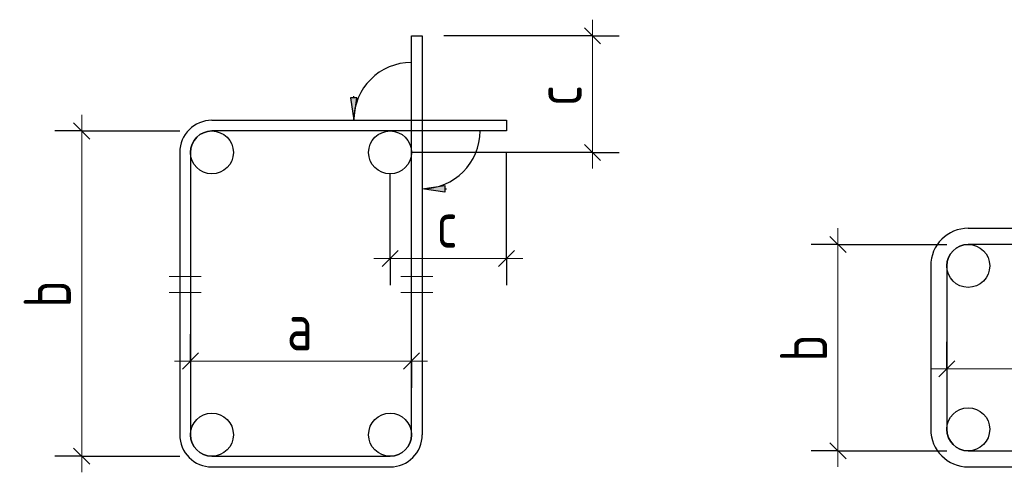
# Model space of a CAD drawing. Header units: millimetres. Extents: x 0 to 42000, y 0 to 29700.
# Tile 4 of 6: x 25029 to 29617, y 9259 to 11366. Entities that reach past the tile are written whole.
import ezdxf

# ---------------------------------------------------------------- set-up
doc = ezdxf.new("R2010")
doc.units = ezdxf.units.MM
doc.layers.add('Standard', color=7, linetype='Continuous', lineweight=25)
doc.layers.add('Размерная линия_ общее', color=7, linetype='Continuous', lineweight=13)
doc.styles.add('ISOCPEUR', font='txt')

msp = doc.modelspace()

# ---------------------------------------------------------------- hatches: boundary and pattern name
at = {"layer": 'Standard', "linetype": 'Continuous', "lineweight": -3, "transparency": 33554687}
msp.add_hatch(color=7, dxfattribs=at).paths.add_polyline_path([(26570.6, 11002.9), (26585.6, 10897.9), (26600.6, 11002.9)])
msp.add_hatch(color=7, dxfattribs=at).paths.add_polyline_path([(27009.7, 10563.7), (26904.7, 10578.7), (27009.7, 10593.7)], flags=16)

# ---------------------------------------------------------------- linework, layer by layer
at = {"layer": 'Standard', "color": 7, "linetype": 'Continuous', "lineweight": -3, "transparency": 33554687}
for p, q in [((26600.6, 11002.9), (26570.6, 11002.9)), ((26570.6, 11002.9), (26585.6, 10897.9)), ((26585.6, 11002.9), (26585.6, 11010.3)), ((26585.6, 10897.9), (26600.6, 11002.9)), ((26585.6, 10897.9), (26585.6, 10897.9)), ((26585.6, 10897.9), (26585.6, 10897.9)), ((26585.6, 10897.9), (26585.6, 10897.9)), ((26904.7, 10578.7), (27009.7, 10593.7)), ((26904.7, 10578.7), (26904.7, 10578.7)), ((26904.7, 10578.7), (26904.7, 10578.7)), ((26904.7, 10578.7), (26904.7, 10578.7)), ((27009.7, 10563.7), (26904.7, 10578.7)), ((27009.7, 10593.7), (27009.7, 10563.7)), ((27009.7, 10578.7), (27017.2, 10578.7))]:
    msp.add_line(p, q, dxfattribs=at)
at = {"layer": 'Standard', "color": 7, "linetype": 'Continuous', "lineweight": 13, "transparency": 33554687}
for p, q in [((25317.7, 10847.8), (25317.7, 10922.9)), ((28842, 10319.8), (28842, 10394.8)), ((25724.7, 10170.4), (25874.7, 10170.4)), ((26954.7, 10170.4), (26804.7, 10170.4)), ((25874.7, 10095.3), (25724.7, 10095.3)), ((26804.7, 10095.3), (26954.7, 10095.3)), ((25824.7, 9776.8), (25749.7, 9776.8)), ((25824.7, 9776.8), (26854.7, 9776.8)), ((26854.7, 9776.8), (26929.7, 9776.8)), ((29349.1, 9740.8), (29274.1, 9740.8)), ((29349.1, 9740.8), (32130.1, 9740.8)), ((25317.7, 9333.9), (25317.7, 9258.9)), ((28842, 9358.9), (28842, 9283.9))]:
    msp.add_line(p, q, dxfattribs=at)
at = {"layer": 'Standard', "color": 7, "linetype": 'Continuous', "lineweight": 25, "transparency": 33554687}
for p, q in [((25280.2, 10885.4), (25355.2, 10810.3)), ((25774.7, 10747.8), (25774.7, 9433.9)), ((25824.7, 10747.8), (25824.7, 9433.9)), ((28804.5, 10357.3), (28879.5, 10282.4)), ((29274.1, 10219.8), (29274.1, 9458.9)), ((29349.1, 10219.8), (29349.1, 9458.9)), ((25787.2, 9739.3), (25862.2, 9814.3)), ((26817.2, 9739.3), (26892.2, 9814.3)), ((29311.6, 9703.3), (29386.6, 9778.3)), ((25280.2, 9371.4), (25355.2, 9296.4)), ((28804.5, 9396.4), (28879.5, 9321.4)), ((25924.7, 9333.9), (26754.7, 9333.9)), ((29449.1, 9358.9), (32130.1, 9358.9)), ((25924.7, 9283.9), (26754.7, 9283.9)), ((29449.1, 9283.9), (32130.1, 9283.9))]:
    msp.add_line(p, q, dxfattribs=at)
at = {"layer": 'Standard', "color": 253, "linetype": 'Continuous', "lineweight": -3, "true_color": 0xa0a0a0, "transparency": 33554687}
for p, q in [((25317.7, 10847.8), (25192.7, 10847.8)), ((25317.7, 10847.8), (25442.7, 10847.8)), ((25317.7, 10847.8), (25774.7, 10847.8)), ((28842, 10319.8), (28717, 10319.8)), ((28842, 10319.8), (28967, 10319.8)), ((25824.7, 9776.8), (25824.7, 9901.8)), ((26854.7, 9776.8), (26854.7, 9901.8)), ((29349.1, 9740.8), (29349.1, 9865.8)), ((25824.7, 9776.8), (25824.7, 9651.8)), ((25824.7, 9776.8), (25824.7, 9776.8)), ((26854.7, 9776.8), (26854.7, 9651.8)), ((26854.7, 9776.8), (26854.7, 9776.8)), ((29349.1, 9740.8), (29349.1, 9615.8)), ((25317.7, 9333.9), (25192.7, 9333.9)), ((25317.7, 9333.9), (25442.7, 9333.9)), ((25317.7, 9333.9), (25774.7, 9333.9)), ((28842, 9358.9), (28717, 9358.9)), ((28842, 9358.9), (28967, 9358.9)), ((28842, 9358.9), (29349.1, 9358.9))]:
    msp.add_line(p, q, dxfattribs=at)
at = {"layer": 'Standard', "color": 7, "linetype": 'Continuous', "lineweight": 25, "transparency": 33554687}
for points in [[(26854.7, 9433.9), (26854.7, 11290.9), (26904.7, 11290.9), (26904.7, 9433.9)], [(25924.7, 10897.9), (27297.7, 10897.9), (27297.7, 10847.8), (25924.7, 10847.8)], [(29449.1, 10394.8), (32130.1, 10394.8), (32130.1, 10319.8), (29449.1, 10319.8)]]:
    msp.add_lwpolyline(points, dxfattribs=at)
at = {"layer": 'Standard', "color": 7, "linetype": 'Continuous', "lineweight": 13, "transparency": 33554687}
for points in [[(25317.7, 10847.8), (25317.7, 9961.2), (25317.7, 9961.2), (25317.7, 9333.9)], [(28842, 10319.8), (28842, 9723.4), (28842, 9723.4), (28842, 9358.9)]]:
    msp.add_lwpolyline(points, dxfattribs=at)
at = {"layer": 'Standard', "color": 253, "linetype": 'Continuous', "lineweight": -3, "true_color": 0xa0a0a0, "transparency": 33554687}
msp.add_lwpolyline([(28842, 10319.8), (29202.5, 10319.8), (29202.5, 10319.8), (29349.1, 10319.8)], dxfattribs=at)
at = {"layer": 'Standard', "color": 9, "linetype": 'Continuous', "lineweight": -3, "true_color": 0xc7c7c7, "transparency": 33554687}
for centre in [(25924.7, 10747.8), (26754.7, 10747.8), (29449.1, 10219.8), (29449.1, 9458.9), (25924.7, 9433.9), (26754.7, 9433.9)]:
    msp.add_circle(centre, 100, dxfattribs=at)
at = {"layer": 'Standard', "color": 7, "linetype": 'Continuous', "lineweight": -3, "transparency": 33554687}
for centre, start, end in [((26854.7, 10897.9), 90, 180), ((26904.7, 10847.8), 270, 0)]:
    msp.add_arc(centre, 269.2, start, end, dxfattribs=at)
at = {"layer": 'Standard', "color": 7, "linetype": 'Continuous', "lineweight": 25, "transparency": 33554687}
for centre, radius, start, end in [((25924.7, 10747.8), 150, 90, 180), ((25924.7, 10747.8), 100, 90, 180), ((29449.1, 10219.8), 175, 90, 180), ((29449.1, 10219.8), 100, 90, 180), ((29449.1, 9458.9), 175, 180, 270), ((29449.1, 9458.9), 100, 180, 270), ((25924.7, 9433.9), 150, 180, 270), ((25924.7, 9433.9), 100, 180, 270), ((26754.7, 9433.9), 100, 270, 0), ((26754.7, 9433.9), 150, 270, 0)]:
    msp.add_arc(centre, radius, start, end, dxfattribs=at)
at = {"layer": 'Размерная линия_ общее', "color": 7, "linetype": 'Continuous', "lineweight": 13, "transparency": 33554687}
for p, q in [((27697.7, 11290.9), (27697.7, 11365.9)), ((27697.7, 10747.8), (27697.7, 10672.9)), ((26754.7, 10254.3), (26679.8, 10254.3)), ((26754.7, 10254.3), (27297.7, 10254.3)), ((27297.7, 10254.3), (27372.7, 10254.3))]:
    msp.add_line(p, q, dxfattribs=at)
at = {"layer": 'Размерная линия_ общее', "color": 253, "linetype": 'Continuous', "lineweight": -3, "true_color": 0xa0a0a0, "transparency": 33554687}
for p, q in [((27697.7, 11290.9), (27004.7, 11290.9)), ((27697.7, 11290.9), (27572.7, 11290.9)), ((27697.7, 11290.9), (27822.7, 11290.9)), ((27697.7, 10747.8), (26854.7, 10747.8)), ((27697.7, 10747.8), (27572.7, 10747.8)), ((27697.7, 10747.8), (27822.7, 10747.8)), ((26754.7, 10254.3), (26754.7, 10647.8)), ((26754.7, 10254.3), (26754.7, 10379.3)), ((27297.7, 10254.3), (27297.7, 10379.3)), ((26754.7, 10254.3), (26754.7, 10129.3)), ((27297.7, 10254.3), (27297.7, 10129.3))]:
    msp.add_line(p, q, dxfattribs=at)
at = {"layer": 'Размерная линия_ общее', "color": 7, "linetype": 'Continuous', "lineweight": 25, "transparency": 33554687}
for p, q in [((27735.2, 11253.4), (27660.2, 11328.4)), ((27735.2, 10710.3), (27660.2, 10785.4)), ((26717.2, 10216.8), (26792.2, 10291.8)), ((27260.2, 10216.8), (27335.2, 10291.8))]:
    msp.add_line(p, q, dxfattribs=at)
at = {"layer": 'Размерная линия_ общее', "color": 7, "linetype": 'Continuous', "lineweight": 13, "transparency": 33554687}
msp.add_lwpolyline([(27697.7, 10747.8), (27697.7, 10906), (27697.7, 10906), (27697.7, 11290.9)], dxfattribs=at)
at = {"layer": 'Размерная линия_ общее', "color": 253, "linetype": 'Continuous', "lineweight": -3, "true_color": 0xa0a0a0, "transparency": 33554687}
msp.add_lwpolyline([(27297.7, 10254.3), (27297.7, 10738.6), (27297.7, 10738.6), (27297.7, 10747.8)], dxfattribs=at)

# ---------------------------------------------------------------- texts
at = {"layer": 'Standard', "color": 7, "linetype": 'Continuous', "lineweight": 25, "transparency": 33554687, "char_height": 220, "width": 239.362, "attachment_point": 7, "rotation": 90, "style": 'ISOCPEUR'}
for insert in [(25267.7, 10024.9), (28792, 9773.4)]:
    msp.add_mtext('\\W0.78;b', dxfattribs=dict(at, insert=insert))
at = {"layer": 'Standard', "color": 7, "linetype": 'Continuous', "lineweight": 25, "transparency": 33554687, "insert": (26273.7, 9826.8), "char_height": 220, "width": 239.362, "attachment_point": 7, "style": 'ISOCPEUR'}
msp.add_mtext('\\W0.78;a', dxfattribs=at)
at = {"layer": 'Размерная линия_ общее', "color": 7, "linetype": 'Continuous', "lineweight": 25, "transparency": 33554687, "insert": (27647.7, 10964.3), "char_height": 220, "width": 214.571, "attachment_point": 7, "rotation": 90, "style": 'ISOCPEUR'}
msp.add_mtext('\\W0.75;c', dxfattribs=at)
at = {"layer": 'Размерная линия_ общее', "color": 7, "linetype": 'Continuous', "lineweight": 25, "transparency": 33554687, "insert": (26971.3, 10304.3), "char_height": 220, "width": 214.561, "attachment_point": 7, "style": 'ISOCPEUR'}
msp.add_mtext('\\W0.75;c', dxfattribs=at)

doc.saveas('drawing.dxf')
